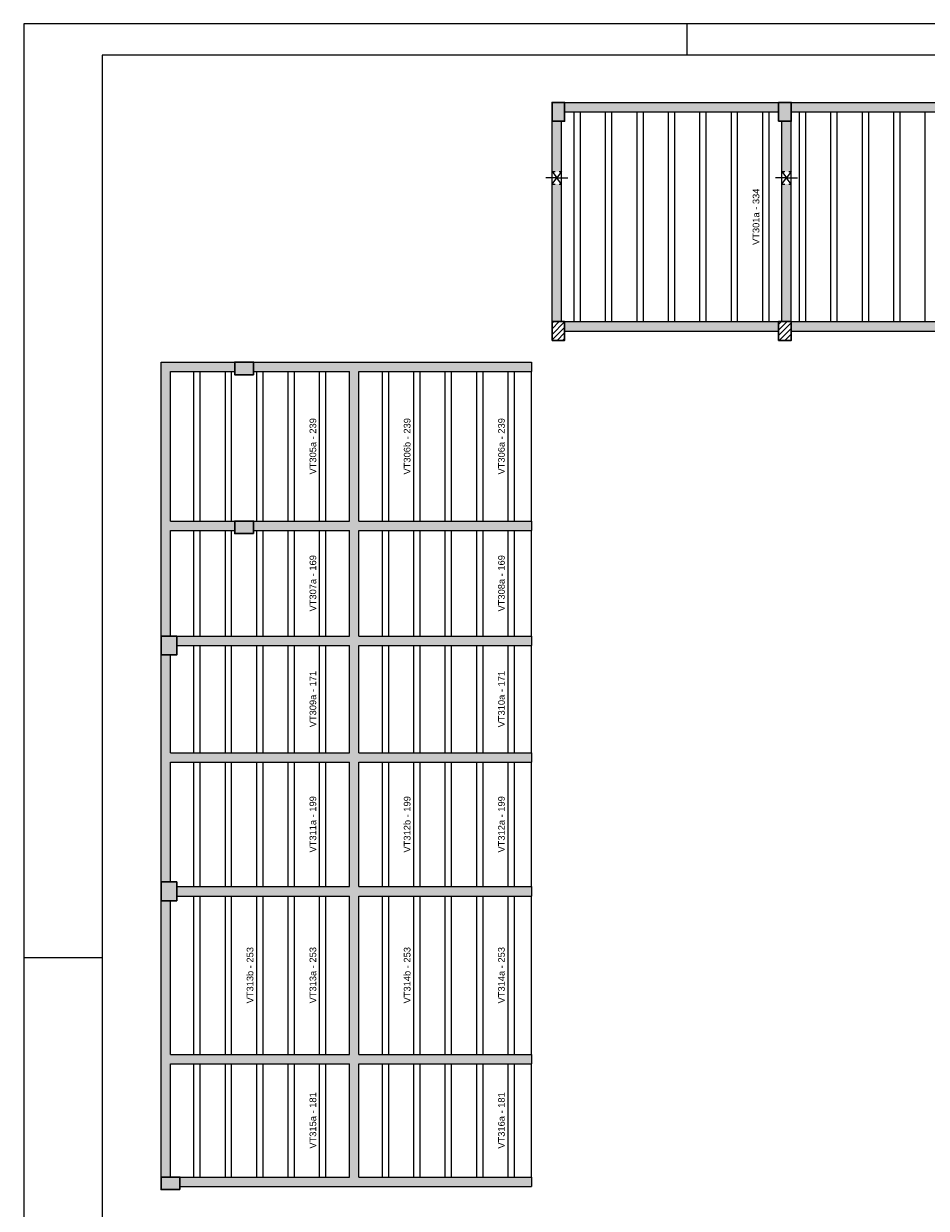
# Model space of a CAD drawing. Header units: millimetres. Extents: x 0 to 84.1, y 0 to 59.4.
# Tile 6 of 13: x 0 to 28.7, y 21.7 to 59.4. Entities that reach past the tile are written whole.
import ezdxf

# ---------------------------------------------------------------- set-up
doc = ezdxf.new("R2010")
doc.units = ezdxf.units.MM
doc.header["$MEASUREMENT"] = 0
doc.linetypes.add('DOT', pattern=[0.635, 0, -0.635])
doc.linetypes.add('NULL', pattern=[0])
for name, color, linetype, lineweight in [('DT-Hachura pilar em laje', 252, 'Continuous', 5), ('DT-Hachura viga em laje', 254, 'Continuous', 5), ('FO-Aberturas', 7, 'Continuous', 5), ('FO-Hachuras das lajes', 1, 'Continuous', 20), ('FO-Pilares', 4, 'Continuous', 30), ('FO-Textos das lajes', 3, 'Continuous', 20), ('FO-Vigas', 1, 'Continuous', 20)]:
    doc.layers.add(name, color=color, linetype=linetype, lineweight=lineweight)
doc.layers.add('SEDUC_MARF', color=1, linetype='Continuous')
doc.layers.add('SEDUC_MARGG', color=7, linetype='Continuous')
doc.styles.add('Arial', font='txt')

msp = doc.modelspace()

# ---------------------------------------------------------------- hatches: boundary and pattern name
at = {"layer": 'DT-Hachura pilar em laje', "linetype": 'Continuous'}
for points in [[(16.8151, 56.2969), (17.0151, 56.2969), (17.2151, 56.2969), (17.2151, 56.5969), (17.2151, 56.8969), (17.0151, 56.8969), (16.8151, 56.8969), (16.8151, 56.5969)], [(24.0251, 56.2969), (24.2251, 56.2969), (24.4251, 56.2969), (24.4251, 56.5969), (24.4251, 56.8969), (24.2251, 56.8969), (24.0251, 56.8969), (24.0251, 56.5969)], [(7.3157, 48.2359), (7.3157, 48.4359), (7.3157, 48.6359), (7.0157, 48.6359), (6.7157, 48.6359), (6.7157, 48.4359), (6.7157, 48.2359), (7.0157, 48.2359)], [(7.3157, 43.1823), (7.3157, 43.3823), (7.3157, 43.5823), (7.0157, 43.5823), (6.7157, 43.5823), (6.7157, 43.3823), (6.7157, 43.1823), (7.0157, 43.1823)], [(4.3717, 39.3221), (4.6217, 39.3221), (4.8717, 39.3221), (4.8717, 39.6221), (4.8717, 39.9221), (4.6217, 39.9221), (4.3717, 39.9221), (4.3717, 39.6221)], [(4.3717, 31.5067), (4.6217, 31.5067), (4.8717, 31.5067), (4.8717, 31.8067), (4.8717, 32.1067), (4.6217, 32.1067), (4.3717, 32.1067), (4.3717, 31.8067)], [(4.9717, 22.3183), (4.9717, 22.5183), (4.9717, 22.7183), (4.6717, 22.7183), (4.3717, 22.7183), (4.3717, 22.5183), (4.3717, 22.3183), (4.6717, 22.3183)]]:
    msp.add_hatch(color=252, dxfattribs=at).paths.add_polyline_path(points)
h = msp.add_hatch(dxfattribs=at)
h.set_pattern_fill('ANSI31', color=252, style=0)
h.paths.add_polyline_path([(16.8151, 49.3253), (17.0151, 49.3253), (17.2151, 49.3253), (17.2151, 49.6253), (17.2151, 49.9253), (17.0151, 49.9253), (16.8151, 49.9253), (16.8151, 49.6253)])
h = msp.add_hatch(dxfattribs=at)
h.set_pattern_fill('ANSI31', color=252, style=0)
h.paths.add_polyline_path([(24.0251, 49.3253), (24.2251, 49.3253), (24.4251, 49.3253), (24.4251, 49.6253), (24.4251, 49.9253), (24.2251, 49.9253), (24.0251, 49.9253), (24.0251, 49.6253)])
at = {"layer": 'DT-Hachura viga em laje', "linetype": 'Continuous'}
for points in [[(21.1653, 56.8941), (21.1653, 56.8941), (17.2153, 56.8941), (17.2153, 56.5941), (21.1653, 56.5941), (21.1653, 56.8941)], [(24.0253, 56.8941), (24.0253, 56.8941), (21.1653, 56.8941), (21.1653, 56.5941), (24.0253, 56.5941), (24.0253, 56.8941)], [(31.0541, 56.8941), (31.0541, 56.8941), (24.4253, 56.8941), (24.4253, 56.5941), (31.0541, 56.5941), (31.0541, 56.8941)], [(17.1153, 56.2969), (17.1153, 56.2969), (16.8153, 56.2969), (16.8153, 54.6969), (17.1153, 54.6969), (17.1153, 56.2969)], [(24.4253, 56.2969), (24.4253, 56.2969), (24.1253, 56.2969), (24.1253, 54.6969), (24.4253, 54.6969), (24.4253, 56.2969)], [(16.8153, 54.2969), (16.8153, 54.2969), (16.8153, 49.9253), (17.1153, 49.9253), (17.1153, 54.2969), (16.8153, 54.2969)], [(24.4251, 54.2969), (24.4251, 54.2969), (24.1253, 54.2969), (24.1253, 49.9253), (24.4251, 49.9253), (24.4251, 54.2969)], [(24.0253, 49.9253), (24.0253, 49.9253), (17.2153, 49.9253), (17.2153, 49.6253), (24.0253, 49.6253), (24.0253, 49.9253)], [(31.0541, 49.9253), (31.0541, 49.9253), (24.4253, 49.9253), (24.4253, 49.6253), (31.0541, 49.6253), (31.0541, 49.9253)], [(6.7157, 48.6359), (6.7157, 48.6359), (4.3717, 48.6359), (4.6717, 48.3359), (6.7157, 48.3359), (6.7157, 48.6359)], [(4.6717, 43.5821), (4.6717, 43.5821), (4.6717, 48.3359), (4.3717, 48.6359), (4.3717, 43.4321), (4.5217, 43.4321), (4.6717, 43.5821)], [(10.5151, 48.4859), (10.5151, 48.4859), (10.5151, 48.6359), (7.3157, 48.6359), (7.3157, 48.3359), (10.3651, 48.3359), (10.5151, 48.4859)], [(16.1553, 48.6359), (16.1553, 48.6359), (10.5151, 48.6359), (10.5151, 48.4859), (10.6651, 48.3359), (16.1553, 48.3359), (16.1553, 48.6359)], [(10.6651, 43.5821), (10.6651, 43.5821), (10.6651, 48.3359), (10.5151, 48.4859), (10.3651, 48.3359), (10.3651, 43.5821), (10.5151, 43.4321), (10.6651, 43.5821)], [(4.6717, 43.2821), (4.6717, 43.2821), (4.5217, 43.4321), (4.3717, 43.4321), (4.3717, 39.9219), (4.6717, 39.9219), (4.6717, 43.2821)], [(6.7157, 43.5821), (6.7157, 43.5821), (4.6717, 43.5821), (4.5217, 43.4321), (4.6717, 43.2821), (6.7157, 43.2821), (6.7157, 43.5821)], [(10.5151, 43.4321), (10.5151, 43.4321), (10.3651, 43.5821), (7.3157, 43.5821), (7.3157, 43.2821), (10.3651, 43.2821), (10.5151, 43.4321)], [(10.6651, 39.9219), (10.6651, 39.9219), (10.6651, 43.2821), (10.5151, 43.4321), (10.3651, 43.2821), (10.3651, 39.9219), (10.5151, 39.7719), (10.6651, 39.9219)], [(16.1553, 43.5821), (16.1553, 43.5821), (10.6651, 43.5821), (10.5151, 43.4321), (10.6651, 43.2821), (16.1553, 43.2821), (16.1553, 43.5821)], [(10.5151, 39.7719), (10.5151, 39.7719), (10.3651, 39.9219), (4.8717, 39.9219), (4.8717, 39.6221), (10.3651, 39.6221), (10.5151, 39.7719)], [(10.6651, 36.2151), (10.6651, 36.2151), (10.6651, 39.6219), (10.5151, 39.7719), (10.3651, 39.6221), (10.3651, 36.2151), (10.5151, 36.0651), (10.6651, 36.2151)], [(16.1553, 39.9219), (16.1553, 39.9219), (10.6651, 39.9219), (10.5151, 39.7719), (10.6651, 39.6219), (16.1553, 39.6219), (16.1553, 39.9219)], [(4.6717, 36.2151), (4.6717, 36.2151), (4.6717, 39.3219), (4.3717, 39.3219), (4.3717, 36.0651), (4.5217, 36.0651), (4.6717, 36.2151)], [(10.5151, 36.0651), (10.5151, 36.0651), (10.3651, 36.2151), (4.6717, 36.2151), (4.5217, 36.0651), (4.6717, 35.9151), (10.3651, 35.9151), (10.5151, 36.0651)], [(16.1553, 36.2151), (16.1553, 36.2151), (10.6651, 36.2151), (10.5151, 36.0651), (10.6651, 35.9151), (16.1553, 35.9151), (16.1553, 36.2151)], [(4.6717, 35.9151), (4.6717, 35.9151), (4.5217, 36.0651), (4.3717, 36.0651), (4.3717, 32.1069), (4.6717, 32.1069), (4.6717, 35.9151)], [(10.6651, 31.9569), (10.6651, 31.9569), (10.6651, 35.9151), (10.5151, 36.0651), (10.3651, 35.9151), (10.3651, 31.9569), (10.5151, 31.8069), (10.6651, 31.9569)], [(10.5151, 31.8069), (10.5151, 31.8069), (10.3651, 31.9569), (4.8717, 31.9569), (4.8717, 31.6569), (10.3651, 31.6569), (10.5151, 31.8069)], [(10.6651, 26.6183), (10.6651, 26.6183), (10.6651, 31.6569), (10.5151, 31.8069), (10.3651, 31.6569), (10.3651, 26.6183), (10.5151, 26.4683), (10.6651, 26.6183)], [(16.1553, 31.9569), (16.1553, 31.9569), (10.6651, 31.9569), (10.5151, 31.8069), (10.6651, 31.6569), (16.1553, 31.6569), (16.1553, 31.9569)], [(4.6717, 26.6183), (4.6717, 26.6183), (4.6717, 31.5069), (4.3717, 31.5069), (4.3717, 26.4683), (4.5217, 26.4683), (4.6717, 26.6183)], [(4.6717, 26.3183), (4.6717, 26.3183), (4.5217, 26.4683), (4.3717, 26.4683), (4.3717, 22.7183), (4.6717, 22.7183), (4.6717, 26.3183)], [(10.5151, 26.4683), (10.5151, 26.4683), (10.3651, 26.6183), (4.6717, 26.6183), (4.5217, 26.4683), (4.6717, 26.3183), (10.3651, 26.3183), (10.5151, 26.4683)], [(10.6651, 22.7183), (10.6651, 22.7183), (10.6651, 26.3183), (10.5151, 26.4683), (10.3651, 26.3183), (10.3651, 22.7183), (10.5151, 22.5683), (10.6651, 22.7183)], [(16.1553, 26.6183), (16.1553, 26.6183), (10.6651, 26.6183), (10.5151, 26.4683), (10.6651, 26.3183), (16.1553, 26.3183), (16.1553, 26.6183)], [(10.5151, 22.5683), (10.5151, 22.5683), (10.3651, 22.7183), (4.9717, 22.7183), (4.9717, 22.4183), (10.5151, 22.4183), (10.5151, 22.5683)], [(16.1553, 22.7183), (16.1553, 22.7183), (10.6651, 22.7183), (10.5151, 22.5683), (10.5151, 22.4183), (16.1553, 22.4183), (16.1553, 22.7183)]]:
    msp.add_hatch(color=254, dxfattribs=at).paths.add_polyline_path(points)

# ---------------------------------------------------------------- linework, layer by layer
at = {"layer": 'FO-Aberturas'}
for p, q in [((16.8151, 54.6969), (16.9651, 54.4969)), ((17.1151, 54.6969), (16.9651, 54.4969)), ((24.1251, 54.6969), (24.2751, 54.4969)), ((24.4251, 54.6969), (24.2751, 54.4969)), ((16.9651, 54.4969), (16.6151, 54.4969)), ((16.8151, 54.2969), (16.9651, 54.4969)), ((16.9651, 54.4969), (17.3151, 54.4969)), ((17.1151, 54.2969), (16.9651, 54.4969)), ((24.2751, 54.4969), (23.9251, 54.4969)), ((24.1251, 54.2969), (24.2751, 54.4969)), ((24.2751, 54.4969), (24.6251, 54.4969)), ((24.4251, 54.2969), (24.2751, 54.4969))]:
    msp.add_line(p, q, dxfattribs=at)
at = {"layer": 'FO-Hachuras das lajes'}
for p, q in [((17.5201, 56.2971), (17.5201, 56.5941)), ((17.7201, 56.2971), (17.7201, 56.5941)), ((18.5201, 56.2971), (18.5201, 56.5941)), ((18.7201, 56.2971), (18.7201, 56.5941)), ((19.5201, 56.2971), (19.5201, 56.5941)), ((19.7201, 56.2971), (19.7201, 56.5941)), ((20.5201, 56.2971), (20.5201, 56.5941)), ((20.7201, 56.2971), (20.7201, 56.5941)), ((21.5201, 56.2971), (21.5201, 56.5941)), ((21.7201, 56.2971), (21.7201, 56.5941)), ((22.5201, 56.2971), (22.5201, 56.5941)), ((22.7201, 56.2971), (22.7201, 56.5941)), ((23.5201, 56.2971), (23.5201, 56.5941)), ((23.7201, 56.2971), (23.7201, 56.5941)), ((24.6891, 56.2971), (24.6891, 56.5941)), ((24.8891, 56.2971), (24.8891, 56.5941)), ((25.6891, 56.2971), (25.6891, 56.5941)), ((25.8901, 56.2971), (25.8901, 56.5941)), ((26.6891, 56.2971), (26.6891, 56.5941)), ((26.8901, 56.2971), (26.8901, 56.5941)), ((27.6891, 56.2971), (27.6891, 56.5941)), ((27.8901, 56.2971), (27.8901, 56.5941)), ((28.6891, 56.2971), (28.6891, 56.5941)), ((17.5201, 49.9251), (17.5201, 56.2971)), ((17.7201, 49.9251), (17.7201, 56.2971)), ((18.5201, 49.9251), (18.5201, 56.2971)), ((18.7201, 49.9251), (18.7201, 56.2971)), ((19.5201, 49.9251), (19.5201, 56.2971)), ((19.7201, 49.9251), (19.7201, 56.2971)), ((20.5201, 49.9251), (20.5201, 56.2971)), ((20.7201, 49.9251), (20.7201, 56.2971)), ((21.5201, 49.9251), (21.5201, 56.2971)), ((21.7201, 49.9251), (21.7201, 56.2971)), ((22.5201, 49.9251), (22.5201, 56.2971)), ((22.7201, 49.9251), (22.7201, 56.2971)), ((23.5201, 49.9251), (23.5201, 56.2971)), ((23.7201, 49.9251), (23.7201, 56.2971)), ((24.6891, 49.9251), (24.6891, 56.2971)), ((24.8891, 49.9251), (24.8891, 56.2971)), ((25.6891, 49.9251), (25.6891, 56.2971)), ((25.8901, 49.9251), (25.8901, 56.2971)), ((26.6891, 49.9251), (26.6891, 56.2971)), ((26.8901, 49.9251), (26.8901, 56.2971)), ((27.6891, 49.9251), (27.6891, 56.2971)), ((27.8901, 49.9251), (27.8901, 56.2971)), ((28.6891, 49.9251), (28.6891, 56.2971)), ((5.4181, 48.2361), (5.4181, 48.3361)), ((5.4181, 43.5821), (5.4181, 48.2361)), ((5.6181, 48.2361), (5.6181, 48.3361)), ((5.6181, 43.5821), (5.6181, 48.2361)), ((6.4181, 48.2361), (6.4181, 48.3361)), ((6.4181, 43.5821), (6.4181, 48.2361)), ((6.6181, 48.2361), (6.6181, 48.3361)), ((6.6181, 43.5821), (6.6181, 48.2361)), ((7.4181, 48.2361), (7.4181, 48.3361)), ((7.4181, 43.5821), (7.4181, 48.2361)), ((7.6181, 48.2361), (7.6181, 48.3361)), ((7.6181, 43.5821), (7.6181, 48.2361)), ((8.4181, 48.2361), (8.4181, 48.3361)), ((8.4181, 43.5821), (8.4181, 48.2361)), ((8.6181, 48.2361), (8.6181, 48.3361)), ((8.6181, 43.5821), (8.6181, 48.2361)), ((9.4181, 48.2361), (9.4181, 48.3361)), ((9.4181, 43.5821), (9.4181, 48.2361)), ((9.6181, 48.2361), (9.6181, 48.3361)), ((9.6181, 43.5821), (9.6181, 48.2361)), ((11.4181, 43.5821), (11.4181, 48.3361)), ((11.6181, 43.5821), (11.6181, 48.3361)), ((12.4181, 43.5821), (12.4181, 48.3361)), ((12.6181, 43.5821), (12.6181, 48.3361)), ((13.4181, 43.5821), (13.4181, 48.3361)), ((13.6181, 43.5821), (13.6181, 48.3361)), ((14.4181, 43.5821), (14.4181, 48.3361)), ((14.6181, 43.5821), (14.6181, 48.3361)), ((15.4181, 43.5821), (15.4181, 48.3361)), ((15.6181, 43.5821), (15.6181, 48.3361)), ((5.4181, 43.1821), (5.4181, 43.2821)), ((5.4181, 39.9221), (5.4181, 43.1821)), ((5.6181, 43.1821), (5.6181, 43.2821)), ((5.6181, 39.9221), (5.6181, 43.1821)), ((6.4181, 43.1821), (6.4181, 43.2821)), ((6.4181, 39.9221), (6.4181, 43.1821)), ((6.6181, 43.1821), (6.6181, 43.2821)), ((6.6181, 39.9221), (6.6181, 43.1821)), ((7.4181, 43.1821), (7.4181, 43.2821)), ((7.4181, 39.9221), (7.4181, 43.1821)), ((7.6181, 43.1821), (7.6181, 43.2821)), ((7.6181, 39.9221), (7.6181, 43.1821)), ((8.4181, 43.1821), (8.4181, 43.2821)), ((8.4181, 39.9221), (8.4181, 43.1821)), ((8.6181, 43.1821), (8.6181, 43.2821)), ((8.6181, 39.9221), (8.6181, 43.1821)), ((9.4181, 43.1821), (9.4181, 43.2821)), ((9.4181, 39.9221), (9.4181, 43.1821)), ((9.6181, 43.1821), (9.6181, 43.2821)), ((9.6181, 39.9221), (9.6181, 43.1821)), ((11.4181, 39.9221), (11.4181, 43.2821)), ((11.6181, 39.9221), (11.6181, 43.2821)), ((12.4181, 39.9221), (12.4181, 43.2821)), ((12.6181, 39.9221), (12.6181, 43.2821)), ((13.4181, 39.9221), (13.4181, 43.2821)), ((13.6181, 39.9221), (13.6181, 43.2821)), ((14.4181, 39.9221), (14.4181, 43.2821)), ((14.6181, 39.9221), (14.6181, 43.2821)), ((15.4181, 39.9221), (15.4181, 43.2821)), ((15.6181, 39.9221), (15.6181, 43.2821)), ((5.4181, 39.3221), (5.4181, 39.6221)), ((5.6181, 39.3221), (5.6181, 39.6221)), ((6.4181, 39.3221), (6.4181, 39.6221)), ((6.6181, 39.3221), (6.6181, 39.6221)), ((7.4181, 39.3221), (7.4181, 39.6221)), ((7.6181, 39.3221), (7.6181, 39.6221)), ((8.4181, 39.3221), (8.4181, 39.6221)), ((8.6181, 39.3221), (8.6181, 39.6221)), ((9.4181, 39.3221), (9.4181, 39.6221)), ((9.6181, 39.3221), (9.6181, 39.6221)), ((11.4181, 36.2151), (11.4181, 39.6221)), ((11.6181, 36.2151), (11.6181, 39.6221)), ((12.4181, 36.2151), (12.4181, 39.6221)), ((12.6181, 36.2151), (12.6181, 39.6221)), ((13.4181, 36.2151), (13.4181, 39.6221)), ((13.6181, 36.2151), (13.6181, 39.6221)), ((14.4181, 36.2151), (14.4181, 39.6221)), ((14.6181, 36.2151), (14.6181, 39.6221)), ((15.4181, 36.2151), (15.4181, 39.6221)), ((15.6181, 36.2151), (15.6181, 39.6221)), ((5.4181, 36.2151), (5.4181, 39.3221)), ((5.6181, 36.2151), (5.6181, 39.3221)), ((6.4181, 36.2151), (6.4181, 39.3221)), ((6.6181, 36.2151), (6.6181, 39.3221)), ((7.4181, 36.2151), (7.4181, 39.3221)), ((7.6181, 36.2151), (7.6181, 39.3221)), ((8.4181, 36.2151), (8.4181, 39.3221)), ((8.6181, 36.2151), (8.6181, 39.3221)), ((9.4181, 36.2151), (9.4181, 39.3221)), ((9.6181, 36.2151), (9.6181, 39.3221)), ((5.4181, 32.1071), (5.4181, 35.9151)), ((5.6181, 32.1071), (5.6181, 35.9151)), ((6.4181, 32.1071), (6.4181, 35.9151)), ((6.6181, 32.1071), (6.6181, 35.9151)), ((7.4181, 32.1071), (7.4181, 35.9151)), ((7.6181, 32.1071), (7.6181, 35.9151)), ((8.4181, 32.1071), (8.4181, 35.9151)), ((8.6181, 32.1071), (8.6181, 35.9151)), ((9.4181, 32.1071), (9.4181, 35.9151)), ((9.6181, 32.1071), (9.6181, 35.9151)), ((11.4181, 31.9571), (11.4181, 35.9151)), ((11.6181, 31.9571), (11.6181, 35.9151)), ((12.4181, 31.9571), (12.4181, 35.9151)), ((12.6181, 31.9571), (12.6181, 35.9151)), ((13.4181, 31.9571), (13.4181, 35.9151)), ((13.6181, 31.9571), (13.6181, 35.9151)), ((14.4181, 31.9571), (14.4181, 35.9151)), ((14.6181, 31.9571), (14.6181, 35.9151)), ((15.4181, 31.9571), (15.4181, 35.9151)), ((15.6181, 31.9571), (15.6181, 35.9151)), ((5.4181, 31.9571), (5.4181, 32.1071)), ((5.6181, 31.9571), (5.6181, 32.1071)), ((6.4181, 31.9571), (6.4181, 32.1071)), ((6.6181, 31.9571), (6.6181, 32.1071)), ((7.4181, 31.9571), (7.4181, 32.1071)), ((7.6181, 31.9571), (7.6181, 32.1071)), ((8.4181, 31.9571), (8.4181, 32.1071)), ((8.6181, 31.9571), (8.6181, 32.1071)), ((9.4181, 31.9571), (9.4181, 32.1071)), ((9.6181, 31.9571), (9.6181, 32.1071)), ((5.4181, 31.5071), (5.4181, 31.6571)), ((5.6181, 31.5071), (5.6181, 31.6571)), ((6.4181, 31.5071), (6.4181, 31.6571)), ((6.6181, 31.5071), (6.6181, 31.6571)), ((7.4181, 31.5071), (7.4181, 31.6571)), ((7.6181, 31.5071), (7.6181, 31.6571)), ((8.4181, 31.5071), (8.4181, 31.6571)), ((8.6181, 31.5071), (8.6181, 31.6571)), ((9.4181, 31.5071), (9.4181, 31.6571)), ((9.6181, 31.5071), (9.6181, 31.6571)), ((11.4181, 26.6181), (11.4181, 31.6571)), ((11.6181, 26.6181), (11.6181, 31.6571)), ((12.4181, 26.6181), (12.4181, 31.6571)), ((12.6181, 26.6181), (12.6181, 31.6571)), ((13.4181, 26.6181), (13.4181, 31.6571)), ((13.6181, 26.6181), (13.6181, 31.6571)), ((14.4181, 26.6181), (14.4181, 31.6571)), ((14.6181, 26.6181), (14.6181, 31.6571)), ((15.4181, 26.6181), (15.4181, 31.6571)), ((15.6181, 26.6181), (15.6181, 31.6571)), ((5.4181, 26.6181), (5.4181, 31.5071)), ((5.6181, 26.6181), (5.6181, 31.5071)), ((6.4181, 26.6181), (6.4181, 31.5071)), ((6.6181, 26.6181), (6.6181, 31.5071)), ((7.4181, 26.6181), (7.4181, 31.5071)), ((7.6181, 26.6181), (7.6181, 31.5071)), ((8.4181, 26.6181), (8.4181, 31.5071)), ((8.6181, 26.6181), (8.6181, 31.5071)), ((9.4181, 26.6181), (9.4181, 31.5071)), ((9.6181, 26.6181), (9.6181, 31.5071)), ((5.4181, 22.7181), (5.4181, 26.3181)), ((5.6181, 22.7181), (5.6181, 26.3181)), ((6.4181, 22.7181), (6.4181, 26.3181)), ((6.6181, 22.7181), (6.6181, 26.3181)), ((7.4181, 22.7181), (7.4181, 26.3181)), ((7.6181, 22.7181), (7.6181, 26.3181)), ((8.4181, 22.7181), (8.4181, 26.3181)), ((8.6181, 22.7181), (8.6181, 26.3181)), ((9.4181, 22.7181), (9.4181, 26.3181)), ((9.6181, 22.7181), (9.6181, 26.3181)), ((11.4181, 22.7181), (11.4181, 26.3181)), ((11.6181, 22.7181), (11.6181, 26.3181)), ((12.4181, 22.7181), (12.4181, 26.3181)), ((12.6181, 22.7181), (12.6181, 26.3181)), ((13.4181, 22.7181), (13.4181, 26.3181)), ((13.6181, 22.7181), (13.6181, 26.3181)), ((14.4181, 22.7181), (14.4181, 26.3181)), ((14.6181, 22.7181), (14.6181, 26.3181)), ((15.4181, 22.7181), (15.4181, 26.3181)), ((15.6181, 22.7181), (15.6181, 26.3181))]:
    msp.add_line(p, q, dxfattribs=at)
at = {"layer": 'FO-Pilares'}
for points in [[(16.8151, 56.2969), (17.0151, 56.2969), (17.2151, 56.2969), (17.2151, 56.5969), (17.2151, 56.8969), (17.0151, 56.8969), (16.8151, 56.8969), (16.8151, 56.5969), (16.8151, 56.2969)], [(24.0251, 56.2969), (24.2251, 56.2969), (24.4251, 56.2969), (24.4251, 56.5969), (24.4251, 56.8969), (24.2251, 56.8969), (24.0251, 56.8969), (24.0251, 56.5969), (24.0251, 56.2969)], [(16.8151, 49.3253), (17.0151, 49.3253), (17.2151, 49.3253), (17.2151, 49.6253), (17.2151, 49.9253), (17.0151, 49.9253), (16.8151, 49.9253), (16.8151, 49.6253), (16.8151, 49.3253)], [(24.0251, 49.3253), (24.2251, 49.3253), (24.4251, 49.3253), (24.4251, 49.6253), (24.4251, 49.9253), (24.2251, 49.9253), (24.0251, 49.9253), (24.0251, 49.6253), (24.0251, 49.3253)], [(7.3157, 48.2359), (7.3157, 48.4359), (7.3157, 48.6359), (7.0157, 48.6359), (6.7157, 48.6359), (6.7157, 48.4359), (6.7157, 48.2359), (7.0157, 48.2359), (7.3157, 48.2359)], [(7.3157, 43.1823), (7.3157, 43.3823), (7.3157, 43.5823), (7.0157, 43.5823), (6.7157, 43.5823), (6.7157, 43.3823), (6.7157, 43.1823), (7.0157, 43.1823), (7.3157, 43.1823)], [(4.3717, 39.3221), (4.6217, 39.3221), (4.8717, 39.3221), (4.8717, 39.6221), (4.8717, 39.9221), (4.6217, 39.9221), (4.3717, 39.9221), (4.3717, 39.6221), (4.3717, 39.3221)], [(4.3717, 31.5067), (4.6217, 31.5067), (4.8717, 31.5067), (4.8717, 31.8067), (4.8717, 32.1067), (4.6217, 32.1067), (4.3717, 32.1067), (4.3717, 31.8067), (4.3717, 31.5067)], [(4.9717, 22.3183), (4.9717, 22.5183), (4.9717, 22.7183), (4.6717, 22.7183), (4.3717, 22.7183), (4.3717, 22.5183), (4.3717, 22.3183), (4.6717, 22.3183), (4.9717, 22.3183)]]:
    msp.add_lwpolyline(points, close=True, dxfattribs=at)
at = {"layer": 'FO-Vigas'}
for p, q in [((17.2151, 56.8941), (21.1651, 56.8941)), ((21.1651, 56.8941), (24.0251, 56.8941)), ((24.4251, 56.8941), (31.0541, 56.8941)), ((17.2151, 56.5941), (21.1651, 56.5941)), ((21.1651, 56.5941), (24.0251, 56.5941)), ((24.4251, 56.5941), (31.0541, 56.5941)), ((16.8151, 54.4969), (16.8151, 56.2969)), ((17.1151, 54.4969), (17.1151, 56.2969)), ((24.1251, 54.4969), (24.1251, 56.2969)), ((24.4251, 54.4969), (24.4251, 56.2969)), ((16.8151, 49.9253), (16.8151, 54.4969)), ((17.1151, 49.9253), (17.1151, 54.4969)), ((24.1251, 49.9253), (24.1251, 54.4969)), ((24.4251, 49.9253), (24.4251, 54.4969)), ((17.2151, 49.9253), (24.0251, 49.9253)), ((24.4251, 49.9253), (31.0541, 49.9253)), ((17.2151, 49.6253), (24.0251, 49.6253)), ((24.4251, 49.6253), (31.0541, 49.6253)), ((4.3717, 48.6359), (6.7157, 48.6359)), ((4.3717, 43.4323), (4.3717, 48.6359)), ((7.3157, 48.6359), (10.5151, 48.6359)), ((10.5151, 48.6359), (16.1551, 48.6359)), ((16.1551, 48.6359), (16.1551, 48.3359)), ((4.6717, 48.3359), (6.7157, 48.3359)), ((4.6717, 43.5823), (4.6717, 48.3359)), ((7.3157, 48.3359), (10.3651, 48.3359)), ((10.3651, 43.5823), (10.3651, 48.3359)), ((10.6651, 43.5823), (10.6651, 48.3359)), ((10.6651, 48.3359), (16.1551, 48.3359)), ((16.1551, 43.5823), (16.1551, 48.3359)), ((4.3717, 39.9221), (4.3717, 43.4323)), ((4.6717, 43.5823), (6.7157, 43.5823)), ((7.3157, 43.5823), (10.3651, 43.5823)), ((10.6651, 43.5823), (16.1551, 43.5823)), ((16.1551, 43.5823), (16.1551, 43.2823)), ((4.6717, 43.2823), (6.7157, 43.2823)), ((4.6717, 39.9221), (4.6717, 43.2823)), ((7.3157, 43.2823), (10.3651, 43.2823)), ((10.3651, 39.9221), (10.3651, 43.2823)), ((10.6651, 43.2823), (16.1551, 43.2823)), ((10.6651, 39.9221), (10.6651, 43.2823)), ((16.1551, 39.9221), (16.1551, 43.2823)), ((4.8717, 39.9221), (10.3651, 39.9221)), ((4.8717, 39.6221), (10.3651, 39.6221)), ((10.3651, 36.2151), (10.3651, 39.6221)), ((10.6651, 39.9221), (16.1551, 39.9221)), ((10.6651, 39.6221), (16.1551, 39.6221)), ((10.6651, 36.2151), (10.6651, 39.6221)), ((16.1551, 39.9221), (16.1551, 39.6221)), ((16.1551, 36.2151), (16.1551, 39.6221)), ((4.3717, 36.0651), (4.3717, 39.3221)), ((4.6717, 36.2151), (4.6717, 39.3221)), ((4.6717, 36.2151), (10.3651, 36.2151)), ((10.6651, 36.2151), (16.1551, 36.2151)), ((16.1551, 36.2151), (16.1551, 35.9151)), ((4.3717, 32.1067), (4.3717, 36.0651)), ((4.6717, 35.9151), (10.3651, 35.9151)), ((4.6717, 32.1067), (4.6717, 35.9151)), ((10.3651, 31.9567), (10.3651, 35.9151)), ((10.6651, 35.9151), (16.1551, 35.9151)), ((10.6651, 31.9567), (10.6651, 35.9151)), ((16.1551, 31.9567), (16.1551, 35.9151)), ((4.8717, 31.9567), (10.3651, 31.9567)), ((4.8717, 31.6567), (10.3651, 31.6567)), ((10.3651, 26.6183), (10.3651, 31.6567)), ((10.6651, 31.9567), (16.1551, 31.9567)), ((10.6651, 31.6567), (16.1551, 31.6567)), ((10.6651, 26.6183), (10.6651, 31.6567)), ((16.1551, 31.9567), (16.1551, 31.6567)), ((16.1551, 26.6183), (16.1551, 31.6567)), ((4.3717, 26.4683), (4.3717, 31.5067)), ((4.6717, 26.6183), (4.6717, 31.5067)), ((4.3717, 22.7183), (4.3717, 26.4683)), ((4.6717, 26.6183), (10.3651, 26.6183)), ((10.6651, 26.6183), (16.1551, 26.6183)), ((16.1551, 26.6183), (16.1551, 26.3183)), ((4.6717, 26.3183), (10.3651, 26.3183)), ((4.6717, 22.7183), (4.6717, 26.3183)), ((10.3651, 22.7183), (10.3651, 26.3183)), ((10.6651, 26.3183), (16.1551, 26.3183)), ((10.6651, 22.7183), (10.6651, 26.3183)), ((16.1551, 22.7183), (16.1551, 26.3183)), ((4.9717, 22.7183), (10.3651, 22.7183)), ((10.6651, 22.7183), (16.1551, 22.7183)), ((16.1551, 22.7183), (16.1551, 22.4183)), ((4.9717, 22.4183), (10.5151, 22.4183)), ((10.5151, 22.4183), (16.1551, 22.4183))]:
    msp.add_line(p, q, dxfattribs=at)
at = {"layer": 'FO-Vigas', "linetype": 'DOT', "ltscale": 0.2}
for p, q in [((16.8151, 54.6969), (17.1151, 54.6969)), ((24.1251, 54.6969), (24.4251, 54.6969)), ((16.8151, 54.2969), (17.1151, 54.2969)), ((24.1251, 54.2969), (24.4251, 54.2969))]:
    msp.add_line(p, q, dxfattribs=at)
at = {"layer": 'SEDUC_MARF'}
for p, q in [((21.1, 59.4), (21.1, 58.4)), ((0, 29.7), (2.5, 29.7))]:
    msp.add_line(p, q, dxfattribs=at)
msp.add_lwpolyline([(84.1, 59.4), (0, 59.4), (0, 0), (84.1, 0)], close=True, dxfattribs=at)
at = {"layer": 'SEDUC_MARGG'}
msp.add_lwpolyline([(2.5, 1), (83.1, 1), (83.1, 58.4), (2.5, 58.4)], close=True, dxfattribs=at)

# ---------------------------------------------------------------- texts
at = {"layer": 'FO-Textos das lajes', "linetype": 'NULL', "char_height": 0.2118, "width": 3.514551, "attachment_point": 8, "rotation": 90.00021, "line_spacing_factor": 0.798, "style": 'Arial'}
for s, insert in [('VT301a - 334', (23.4142, 53.2601)), ('VT305a - 239', (9.3122, 45.9591)), ('VT306b - 239', (12.3122, 45.9591)), ('VT306a - 239', (15.3122, 45.9591)), ('VT307a - 169', (9.3122, 41.6021)), ('VT308a - 169', (15.3122, 41.6021)), ('VT309a - 171', (9.3122, 37.9191)), ('VT310a - 171', (15.3122, 37.9181)), ('VT311a - 199', (9.3122, 33.9361)), ('VT312b - 199', (12.3122, 33.9361)), ('VT312a - 199', (15.3122, 33.9361)), ('VT313b - 253', (7.3122, 29.1371)), ('VT313a - 253', (9.3122, 29.1371)), ('VT314b - 253', (12.3122, 29.1371)), ('VT314a - 253', (15.3122, 29.1371)), ('VT315a - 181', (9.3122, 24.5181)), ('VT316a - 181', (15.3122, 24.5181))]:
    msp.add_mtext(s, dxfattribs=dict(at, insert=insert))

doc.saveas('drawing.dxf')
